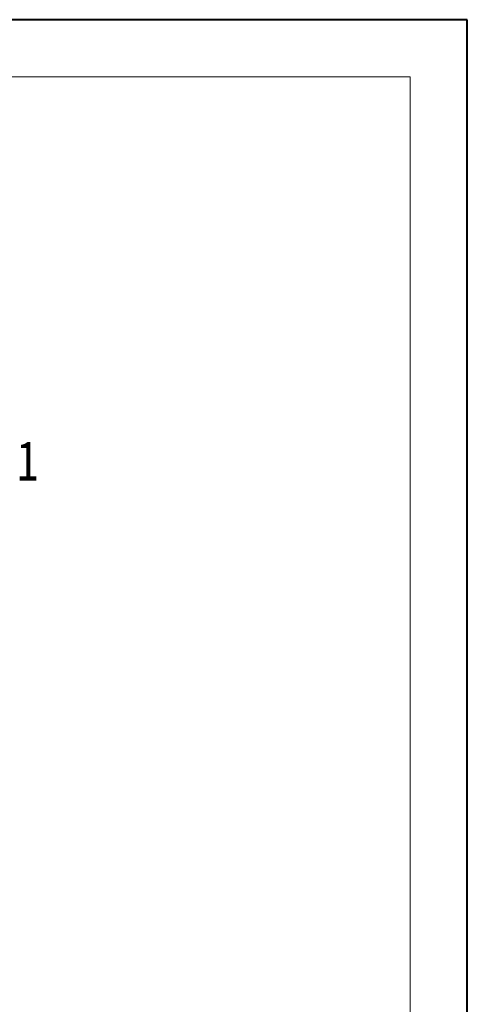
# Model space of a CAD drawing. Header units: millimetres. Extents: x -1595 to 486, y -108 to 1350.
# Tile 52 of 52: x 275 to 467, y 927 to 1350. Entities that reach past the tile are written whole.
import ezdxf

# ---------------------------------------------------------------- set-up
doc = ezdxf.new("R2010")
doc.units = ezdxf.units.MM
doc.styles.get("Standard").update_dxf_attribs({"font": '仿宋_GB2312.ttf', "width": 0.8})

msp = doc.modelspace()

# ---------------------------------------------------------------- linework, layer by layer
at = {"color": 7, "lineweight": 40}
for p, q in [((467.158, 1350.477), (-1595.044, 1350.477)), ((467.158, -107.794), (467.158, 1350.477))]:
    msp.add_line(p, q, dxfattribs=at)
at = {"color": 7, "lineweight": 13}
for p, q in [((442.608, 1325.927), (-1472.293, 1325.927)), ((442.608, -83.244), (442.608, 1325.927))]:
    msp.add_line(p, q, dxfattribs=at)

# ---------------------------------------------------------------- texts
at = {"color": 5, "lineweight": 9, "insert": (273.892, 1169.47), "char_height": 16.97, "width": 2.54554, "attachment_point": 1}
msp.add_mtext('1', dxfattribs=at)

doc.saveas('drawing.dxf')
